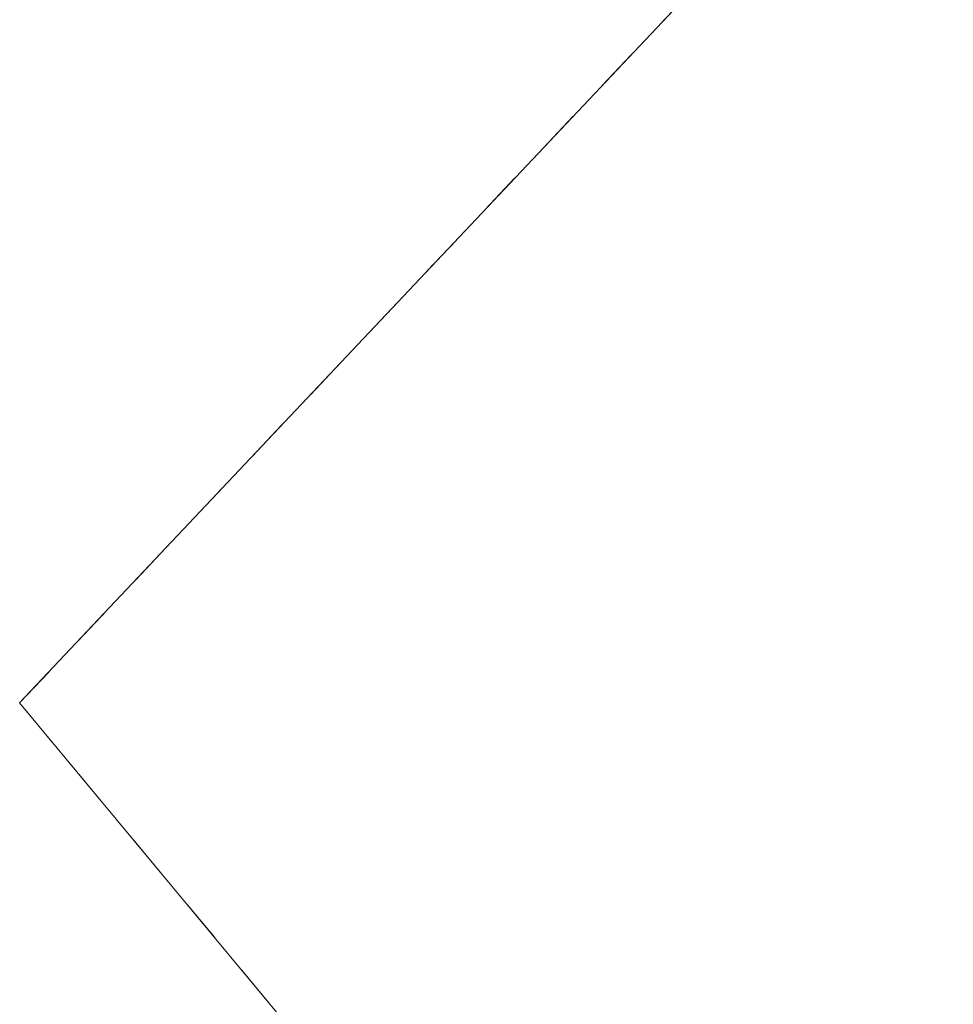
# Model space of a CAD drawing. Header units: millimetres. Extents: x 6505374 to 6517269, y 5595210 to 5612711.
# Tile 225 of 256: x 6513043 to 6513054, y 5610435 to 5610447. Entities that reach past the tile are written whole.
import ezdxf

# ---------------------------------------------------------------- set-up
doc = ezdxf.new("R2010")
doc.units = ezdxf.units.MM
doc.linetypes.add('EGBU01', pattern=[2, 0.5, -0.5, 0.5, -0.5])
doc.layers.add('Użytki gruntowe', color=96, linetype='Continuous', lineweight=0, true_color=0x008000)

msp = doc.modelspace()

# ---------------------------------------------------------------- linework, layer by layer
at = {"layer": 'Użytki gruntowe', "color": 7, "linetype": 'Continuous', "lineweight": 18, "true_color": 0xffffff, "flags": 128}
msp.add_lwpolyline([(6513130.756, 5610333.261), (6513043.144, 5610438.572), (6513043.144, 5610438.572), (6513055.441, 5610451.601), (6513109.236, 5610489.684), (6513125.786, 5610501.737), (6513179.435, 5610548.884), (6513198.976, 5610609.699), (6513209.713, 5610618.866), (6513275.35, 5610537.785), (6513276.932, 5610535.831), (6513278.3, 5610534.14), (6513300.587, 5610506.6), (6513327.431, 5610473.44), (6513353.483, 5610441.256)], dxfattribs=at)
at = {"layer": 'Użytki gruntowe', "color": 96, "linetype": 'EGBU01', "lineweight": 18, "true_color": 0x008000, "flags": 128}
msp.add_lwpolyline([(6513043.144, 5610438.572), (6513055.441, 5610451.601), (6513109.236, 5610489.684), (6513125.786, 5610501.737), (6513179.435, 5610548.884), (6513198.976, 5610609.699), (6513209.713, 5610618.866), (6513275.35, 5610537.785), (6513276.932, 5610535.831), (6513278.3, 5610534.14), (6513300.587, 5610506.6), (6513327.431, 5610473.44), (6513353.483, 5610441.256), (6513378.89, 5610409.873), (6513406.115, 5610376.237), (6513417.904, 5610361.672), (6513431.121, 5610345.351), (6513456.703, 5610313.745), (6513470.947, 5610296.145), (6513486.071, 5610277.459), (6513514.021, 5610242.94), (6513538.929, 5610212.166), (6513564.736, 5610180.276), (6513589.164, 5610150.101), (6513615.774, 5610117.226), (6513694.927, 5610019.444), (6513673.046, 5609987.425), (6513650.836, 5609954.942), (6513626.408, 5609919.199), (6513603.458, 5609885.629), (6513580.632, 5609852.217), (6513558.206, 5609819.408), (6513477.45, 5609916.489), (6513475.11, 5609919.302), (6513449.356, 5609950.261), (6513423.524, 5609981.322), (6513410.926, 5609996.461), (6513397.721, 5610012.332), (6513372.766, 5610042.326), (6513370.958, 5610044.499), (6513368.884, 5610046.993), (6513343.266, 5610077.794), (6513330.531, 5610093.106), (6513316.69, 5610109.748), (6513290.75, 5610140.926), (6513288.812, 5610143.256), (6513287.578, 5610144.738), (6513276.351, 5610158.233), (6513264.105, 5610172.956), (6513236.041, 5610206.697), (6513211.104, 5610236.668), (6513209.513, 5610238.581), (6513207.677, 5610240.788), (6513184.288, 5610268.9), (6513158.269, 5610300.174), (6513134.125, 5610329.21), (6513132.467, 5610331.204), (6513130.756, 5610333.261), (6513043.144, 5610438.572)], close=True, dxfattribs=at)

doc.saveas('drawing.dxf')
